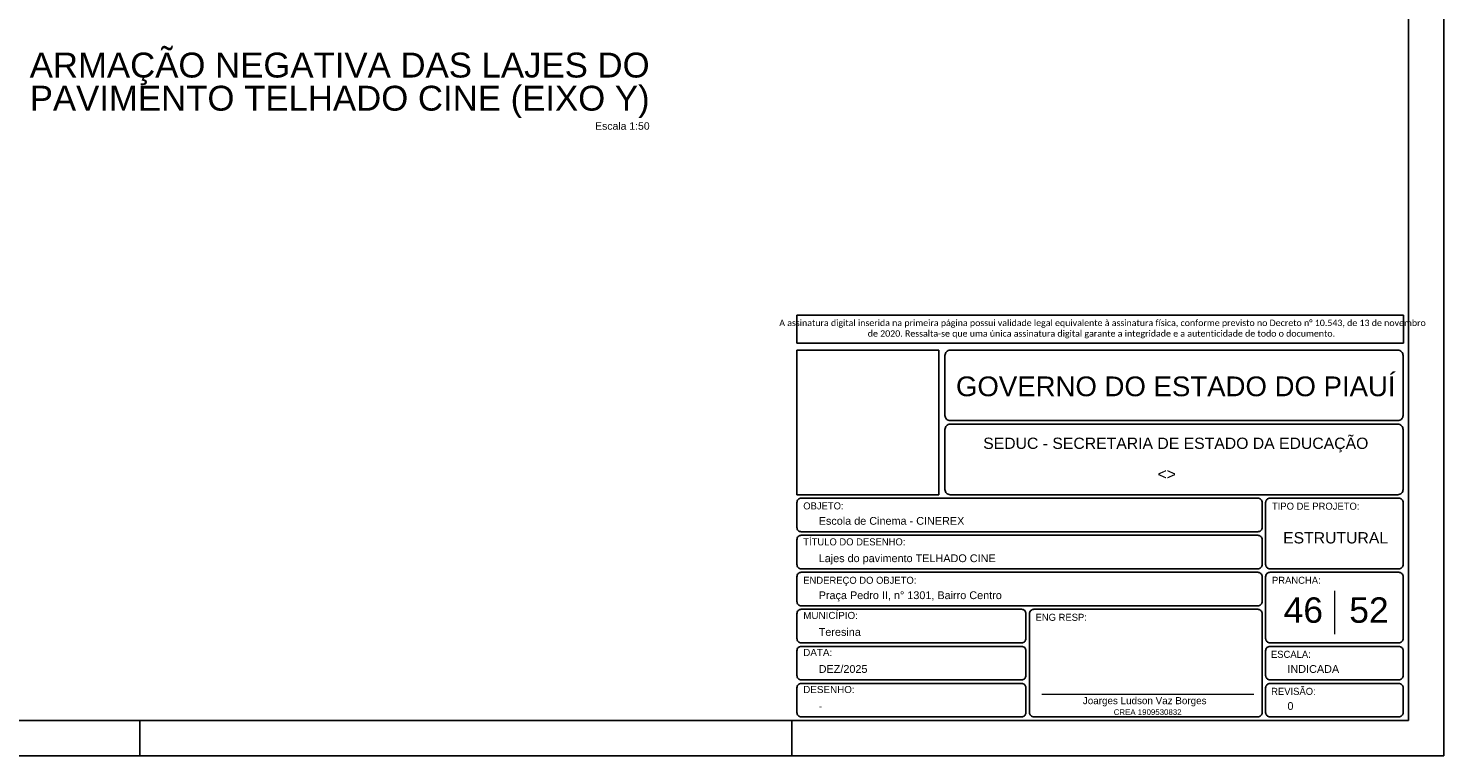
# Model space of a CAD drawing. Header units: millimetres. Extents: x 0 to 84.1, y 0 to 59.4.
# Tile 4 of 6: x 43.9 to 84.1, y 0 to 20.6. Entities that reach past the tile are written whole.
import ezdxf

# ---------------------------------------------------------------- set-up
doc = ezdxf.new("R2010")
doc.units = ezdxf.units.MM
doc.header["$MEASUREMENT"] = 0
doc.linetypes.add('NULL', pattern=[0])
doc.layers.get('0').update_dxf_attribs({"lineweight": 18})
for name, color, linetype, lineweight in [('DT-Título', 3, 'Continuous', 20), ('Nível 1', 7, 'Continuous', 0), ('Textos', 7, 'Continuous', 9)]:
    doc.layers.add(name, color=color, linetype=linetype, lineweight=lineweight)
for name, color, linetype in [('Pena 01', 1, 'Continuous'), ('SEDUC_MARF', 1, 'Continuous'), ('SEDUC_MARGG', 7, 'Continuous'), ('SEDUC_TXT01', 1, 'Continuous'), ('SEDUC_TXT02', 2, 'Continuous'), ('SEDUC_TXT05', 5, 'Continuous')]:
    doc.layers.add(name, color=color, linetype=linetype)
doc.styles.add('Arial', font='txt')
doc.styles.add('Calibri', font='txt')
doc.styles.add('TwCenMT', font='txt')

msp = doc.modelspace()

# ---------------------------------------------------------------- linework, layer by layer
msp.add_line((72.695, 1.742), (78.716, 1.742))
at = {"layer": 'Nível 1'}
msp.add_line((80.998, 4.672), (80.998, 3.441), dxfattribs=at)
at = {"layer": 'Pena 01'}
for p, q in [((65.748, 12.495), (82.956, 12.495)), ((65.748, 12.495), (65.748, 11.697)), ((82.956, 12.495), (82.956, 11.697)), ((65.748, 11.697), (82.956, 11.697))]:
    msp.add_line(p, q, dxfattribs=at)
at = {"layer": 'SEDUC_MARF'}
for p, q in [((47.1, 1), (47.1, 0)), ((65.6, 1), (65.6, 0))]:
    msp.add_line(p, q, dxfattribs=at)
for points in [[(84.1, 59.4), (0, 59.4), (0, 0), (84.1, 0)], [(65.748, 11.497), (69.773, 11.497), (69.773, 7.4), (65.748, 7.4)]]:
    msp.add_lwpolyline(points, close=True, dxfattribs=at)
for points in [[(70.098, 9.5), (82.798, 9.5, 0.414214), (82.948, 9.65), (82.948, 9.65), (82.948, 11.35, 0.414214), (82.798, 11.5), (82.798, 11.5), (70.098, 11.5, 0.414214), (69.948, 11.35), (69.948, 11.35), (69.948, 9.65, 0.414214), (70.098, 9.5), (70.098, 9.5)], [(70.098, 7.4), (82.798, 7.4, 0.414214), (82.948, 7.55), (82.948, 7.55), (82.948, 9.25, 0.414214), (82.798, 9.4), (82.798, 9.4), (70.098, 9.4, 0.414214), (69.948, 9.25), (69.948, 9.25), (69.948, 7.55, 0.414214), (70.098, 7.4), (70.098, 7.4)], [(65.873, 7.3), (78.823, 7.3, -0.414214), (78.948, 7.175), (78.948, 7.175), (78.948, 6.475, -0.414214), (78.823, 6.35), (78.823, 6.35), (65.873, 6.35, -0.414214), (65.748, 6.475), (65.748, 6.475), (65.748, 7.175, -0.414214), (65.873, 7.3), (65.873, 7.3)], [(79.173, 5.3), (82.823, 5.3, 0.414214), (82.948, 5.425), (82.948, 5.425), (82.948, 7.175, 0.414214), (82.823, 7.3), (82.823, 7.3), (79.173, 7.3, 0.414214), (79.048, 7.175), (79.048, 7.175), (79.048, 5.425, 0.414214), (79.173, 5.3), (79.173, 5.3)], [(65.873, 6.25), (78.823, 6.25, -0.414214), (78.948, 6.125), (78.948, 6.125), (78.948, 5.425, -0.414214), (78.823, 5.3), (78.823, 5.3), (65.873, 5.3, -0.414214), (65.748, 5.425), (65.748, 5.425), (65.748, 6.125, -0.414214), (65.873, 6.25), (65.873, 6.25)], [(65.873, 5.2), (78.823, 5.2, -0.414214), (78.948, 5.075), (78.948, 5.075), (78.948, 4.375, -0.414214), (78.823, 4.25), (78.823, 4.25), (65.873, 4.25, -0.414214), (65.748, 4.375), (65.748, 4.375), (65.748, 5.075, -0.414214), (65.873, 5.2), (65.873, 5.2)], [(79.173, 3.2), (82.823, 3.2, 0.414214), (82.948, 3.325), (82.948, 3.325), (82.948, 5.075, 0.414214), (82.823, 5.2), (82.823, 5.2), (79.173, 5.2, 0.414214), (79.048, 5.075), (79.048, 5.075), (79.048, 3.325, 0.414214), (79.173, 3.2), (79.173, 3.2)], [(65.873, 4.15), (72.123, 4.15, -0.414214), (72.248, 4.025), (72.248, 4.025), (72.248, 3.325, -0.414214), (72.123, 3.2), (72.123, 3.2), (65.873, 3.2, -0.414214), (65.748, 3.325), (65.748, 3.325), (65.748, 4.025, -0.414214), (65.873, 4.15), (65.873, 4.15)], [(72.473, 4.15), (78.823, 4.15, -0.414214), (78.948, 4.025), (78.948, 4.025), (78.948, 1.225, -0.414214), (78.823, 1.1), (78.823, 1.1), (72.473, 1.1, -0.414214), (72.348, 1.225), (72.348, 1.225), (72.348, 4.025, -0.414214), (72.473, 4.15), (72.473, 4.15)], [(65.873, 3.1), (72.123, 3.1, -0.414214), (72.248, 2.975), (72.248, 2.975), (72.248, 2.275, -0.414214), (72.123, 2.15), (72.123, 2.15), (65.873, 2.15, -0.414214), (65.748, 2.275), (65.748, 2.275), (65.748, 2.975, -0.414214), (65.873, 3.1), (65.873, 3.1)], [(79.173, 3.1), (82.823, 3.1, -0.414214), (82.948, 2.975), (82.948, 2.975), (82.948, 2.275, -0.414214), (82.823, 2.15), (82.823, 2.15), (79.173, 2.15, -0.414214), (79.048, 2.275), (79.048, 2.275), (79.048, 2.975, -0.414214), (79.173, 3.1), (79.173, 3.1)], [(65.873, 2.05), (72.123, 2.05, -0.414214), (72.248, 1.925), (72.248, 1.925), (72.248, 1.225, -0.414214), (72.123, 1.1), (72.123, 1.1), (65.873, 1.1, -0.414214), (65.748, 1.225), (65.748, 1.225), (65.748, 1.925, -0.414214), (65.873, 2.05), (65.873, 2.05)], [(79.173, 2.05), (82.823, 2.05, -0.414214), (82.948, 1.925), (82.948, 1.925), (82.948, 1.225, -0.414214), (82.823, 1.1), (82.823, 1.1), (79.173, 1.1, -0.414214), (79.048, 1.225), (79.048, 1.225), (79.048, 1.925, -0.414214), (79.173, 2.05), (79.173, 2.05)]]:
    msp.add_lwpolyline(points, format="xyb", dxfattribs=at)
at = {"layer": 'SEDUC_MARGG'}
msp.add_lwpolyline([(2.5, 1), (83.1, 1), (83.1, 58.4), (2.5, 58.4)], close=True, dxfattribs=at)

# ---------------------------------------------------------------- texts
at = {"layer": 'DT-Título', "linetype": 'NULL', "attachment_point": 9, "line_spacing_factor": 0.798, "style": 'Arial'}
for s, insert, char_height, width in [('ARMAÇÃO NEGATIVA DAS LAJES DO\\PPAVIMENTO TELHADO CINE (EIXO Y)', (61.569, 18.079), 0.706, 19.42493), ('Escala 1:50', (61.569, 17.747), 0.2118, 3.03084)]:
    msp.add_mtext(s, dxfattribs=dict(at, insert=insert, char_height=char_height, width=width))
at = {"layer": 'Pena 01', "color": 3, "linetype": 'NULL', "insert": (74.388, 12.098), "char_height": 0.180371, "width": 18.64594, "attachment_point": 5, "style": 'Calibri'}
msp.add_mtext(' A assinatura digital inserida na primeira página possui validade legal equivalente à assinatura física, conforme previsto no Decreto n%%d 10.543, de 13 de novembro de 2020. Ressalta-se que uma única assinatura digital garante a integridade e a autenticidade de todo o documento.', dxfattribs=at)
at = {"layer": 'SEDUC_TXT01', "linetype": 'NULL', "char_height": 0.2, "width": 17.8054, "attachment_point": 1}
for s, insert, style in [('OBJETO:', (65.928, 7.183), 'TwCenMT'), ('TIPO DE PROJETO:', (79.228, 7.174), 'TwCenMT'), ('TÍTULO DO DESENHO:', (65.928, 6.163), 'TwCenMT'), ('ENDEREÇO DO OBJETO:', (65.928, 5.074), 'TwCenMT'), ('PRANCHA:', (79.228, 5.074), 'TwCenMT'), ('MUNICÍPIO:', (65.927, 4.077), 'Arial'), ('ENG RESP:', (72.519, 4.024), 'TwCenMT'), ('DATA:', (65.927, 3.027), 'Arial'), ('ESCALA:', (79.199, 2.974), 'TwCenMT'), ('DESENHO:', (65.927, 1.977), 'Arial'), ('REVISÃO:', (79.204, 1.924), 'TwCenMT')]:
    msp.add_mtext(s, dxfattribs=dict(at, insert=insert, style=style))
at = {"layer": 'SEDUC_TXT02', "linetype": 'NULL', "attachment_point": 8, "line_spacing_factor": 0.9, "style": 'Arial'}
for s, insert, char_height, width in [('SEDUC - SECRETARIA DE ESTADO DA EDUCAÇÃO ', (76.498, 8.6), 0.32, 21.75895), ('Joarges Ludson Vaz Borges', (75.616, 1.4), 0.2, 7.03555), ('CREA 1909530832', (75.7, 1.153), 0.16, 3.79178)]:
    msp.add_mtext(s, dxfattribs=dict(at, insert=insert, char_height=char_height, width=width))
at = {"layer": 'SEDUC_TXT05', "linetype": 'NULL', "insert": (76.498, 10.185), "char_height": 0.56, "width": 24.87697, "attachment_point": 8, "line_spacing_factor": 0.9, "style": 'Arial'}
msp.add_mtext('GOVERNO DO ESTADO DO PIAUÍ', dxfattribs=at)
at = {"layer": 'Textos', "linetype": 'NULL', "line_spacing_factor": 0.9, "style": 'Arial'}
for s, insert, char_height, width, attachment_point in [('<>', (76.241, 7.827), 0.32, 1.06781, 8), ('Escola de Cinema - CINEREX', (66.366, 6.545), 0.22, 8.10953, 7), ('ESTRUTURAL', (81.033, 6.014), 0.32, 5.90738, 8), ('Lajes do pavimento TELHADO CINE', (66.366, 5.422), 0.22, 9.8442, 7), ('Praça Pedro II, n%%d 1301, Bairro Centro', (66.366, 4.372), 0.22, 10.16441, 7), ('46', (80.117, 3.759), 0.72, 2.26461, 8), ('52', (81.98, 3.759), 0.72, 2.26461, 8), ('Teresina', (66.366, 3.395), 0.22, 2.37438, 7), ('DEZ/2025', (66.366, 2.345), 0.22, 2.74146, 7), ('INDICADA', (79.666, 2.345), 0.22, 2.90699, 7), ('-', (66.366, 1.295), 0.22, 0.2398, 7), ('0', (79.666, 1.295), 0.22, 0.37369, 7)]:
    msp.add_mtext(s, dxfattribs=dict(at, insert=insert, char_height=char_height, width=width, attachment_point=attachment_point))

doc.saveas('drawing.dxf')
